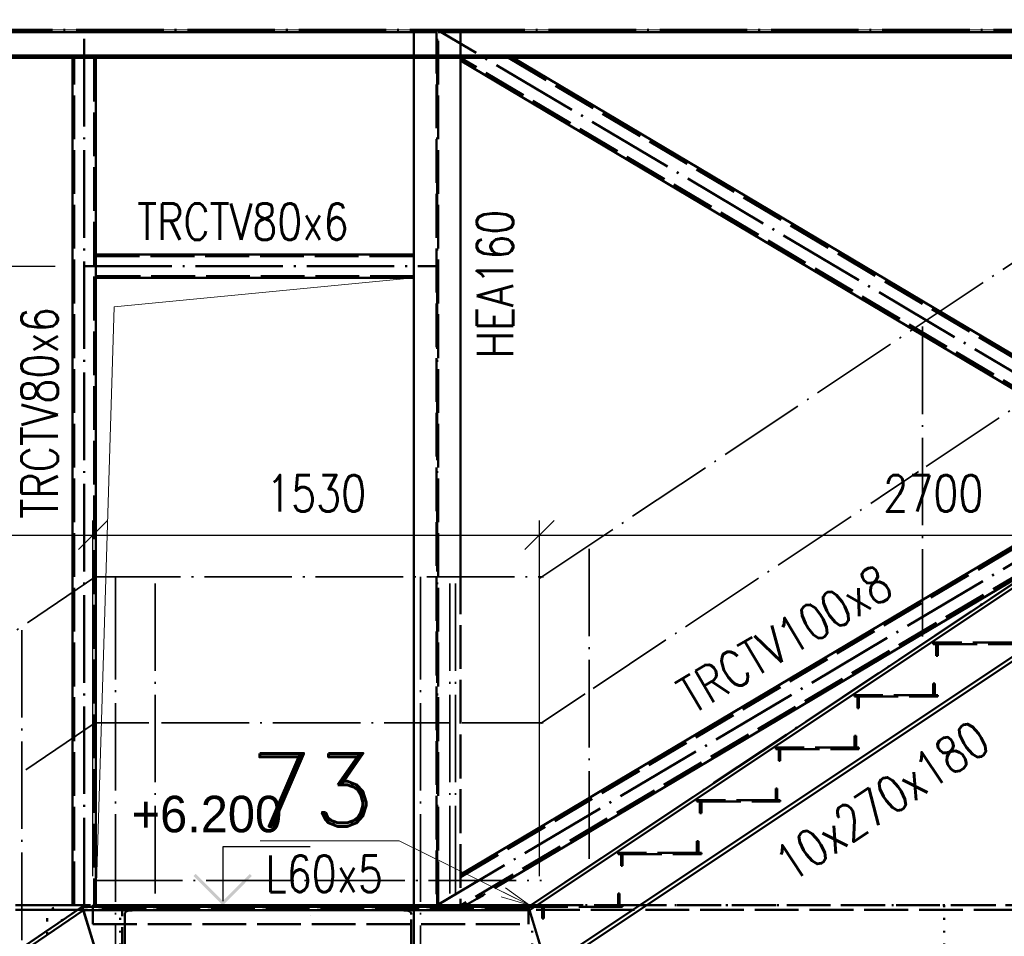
# Paper-space layout 'Layout1' of a CAD drawing. Extents: x -2 to 1033, y -36 to 596.
# Tile 18 of 60: x 354 to 421, y 473 to 536. Entities that reach past the tile are written whole.
import ezdxf

# ---------------------------------------------------------------- set-up
doc = ezdxf.new("R2010")
doc.units = 0
for name, pattern in [('ACAD_ISO02W100', [15, 12, -3]), ('ACAD_ISO04W100', [30.5, 24, -3, 0.5, -3]), ('ACAD_ISO07W100', [3.5, 0.5, -3]), ('B_CARA_09', [0.5, 0, -0.5])]:
    doc.linetypes.add(name, pattern=pattern)
doc.layers.get('0').update_dxf_attribs({"linetype": 'CONTINUOUS'})
doc.layers.get('DEFPOINTS').update_dxf_attribs({"color": 132, "linetype": 'CONTINUOUS'})
for name, color, linetype, lineweight in [('SS_1.ET-HALA_TaO-LAVKA_+5.100m-ZABRADLI_DEMONTAZ', 1, 'B_CARA_09', 50), ('SS_KOTY', 3, 'CONTINUOUS', 25), ('SS_KOTY-VYSKOVA', 140, 'CONTINUOUS', 25), ('SS_LEMOVÁNÍ', 211, 'CONTINUOUS', 50), ('SS_OPLASTENI-PANEL', 9, 'CONTINUOUS', 13), ('SS_PODKLADY', 9, 'CONTINUOUS', 13), ('SS_PODKLADY_KOTY', 251, 'CONTINUOUS', 13), ('SS_POPIS_PROFILU', 13, 'CONTINUOUS', 25), ('SS_PÁSY', 163, 'CONTINUOUS', 50), ('SS_SCHODISTE', 30, 'CONTINUOUS', 50), ('SS_SLOUPY NÁDSTAVBA', 183, 'CONTINUOUS', 50), ('SS_VAZNICE', 187, 'CONTINUOUS', 50), ('SS_ZABRADLI', 2, 'CONTINUOUS', 35), ('SS_ZTUŽENÍ', 53, 'CONTINUOUS', 50)]:
    doc.layers.add(name, color=color, linetype=linetype, lineweight=lineweight)
doc.layers.add('SS_PLECHY', color=7, linetype='CONTINUOUS', lineweight=50, true_color=0xb47846)
doc.styles.add('Romand.shx', font='Romand.shx', dxfattribs={"height": 5})
doc.styles.add('ROMANS', font='romans.shx', dxfattribs={"width": 0.8})
doc.styles.add('romans.shx', font='romans.shx', dxfattribs={"height": 5})
doc.dimstyles.new('A-1_(2.5)_50AS', dxfattribs={"dimtxt": 2.5, "dimasz": 2, "dimexe": 1, "dimexo": 2, "dimgap": 0, "dimtad": 0, "dimdec": 1, "dimlfac": 50, "dimrnd": 1, "dimtxsty": 'ROMANS', "dimblk1": 'OBLIQUE', "dimblk2": 'OBLIQUE', "dimsah": 1, "dimcen": 2, "dimclrd": 256, "dimclre": 256, "dimclrt": 256, "dimadec": 1, "dimazin": 2, "dimtfac": 0.714286, "dimtdec": 1, "dimtmove": 0, "dimatfit": 3, "dimldrblk": 'OPEN', "dimfxl": 1, "dimtvp": 1.142857, "dimtfill": 1, "dimtolj": 1, "dimlwd": -1, "dimlwe": -1, "dimarcsym": 0})

# ---------------------------------------------------------------- blocks, each defined once
blk = doc.blocks.new('_Oblique')
at = {"color": 0, "linetype": 'ByBlock', "lineweight": -2}
blk.add_line((-0.5, -0.5), (0.5, 0.5), dxfattribs=at)
blk = doc.blocks.new('*D38')
at = {"layer": 'DEFPOINTS', "color": 0, "transparency": 16777216}
for p in [(358.867, 500.495), (358.867, 475.126, -39332.2), (325.878, 453.126)]:
    blk.add_point(p, dxfattribs=at)
at = {"layer": 'SS_KOTY', "transparency": 16777216}
for p, q in [((325.878, 455.126), (325.878, 501.495)), ((358.867, 477.126), (358.867, 501.495)), ((325.878, 500.495), (358.867, 500.495))]:
    blk.add_line(p, q, dxfattribs=at)
at = {"layer": 'SS_KOTY', "transparency": 16777216, "xscale": 2, "yscale": 2, "zscale": 2, "rotation": 180}
blk.add_blockref('_Oblique', (325.878, 500.495), dxfattribs=at)
at = {"layer": 'SS_KOTY', "transparency": 16777216, "xscale": 2, "yscale": 2, "zscale": 2}
blk.add_blockref('_Oblique', (358.867, 500.495), dxfattribs=at)
at = {"layer": 'SS_KOTY', "transparency": 16777216, "insert": (342.372, 503.352), "char_height": 2.5, "attachment_point": 5, "style": 'ROMANS', "bg_fill": 3, "box_fill_scale": 1.1, "bg_fill_color": 256, "bg_fill_true_color": 13158600, "bg_fill_transparency": 0}
blk.add_mtext('\\A1;1649', dxfattribs=at)
blk = doc.blocks.new('_OPEN')
at = {"color": 0, "linetype": 'ByBlock'}
for p, q in [((-1, 0.167), (0, 0)), ((0, 0), (-1, -0.167)), ((0, 0), (-1, 0))]:
    blk.add_line(p, q, dxfattribs=at)
blk = doc.blocks.new('*D39')
at = {"layer": 'DEFPOINTS', "color": 0, "transparency": 16777216}
for p in [(389.467, 500.495), (358.867, 475.126, -39332.2), (389.467, 475.126)]:
    blk.add_point(p, dxfattribs=at)
at = {"layer": 'SS_KOTY', "transparency": 16777216}
for p, q in [((358.867, 477.126), (358.867, 501.495)), ((389.467, 477.126), (389.467, 501.495)), ((358.867, 500.495), (389.467, 500.495))]:
    blk.add_line(p, q, dxfattribs=at)
at = {"layer": 'SS_KOTY', "transparency": 16777216, "xscale": 2, "yscale": 2, "zscale": 2, "rotation": 180}
blk.add_blockref('_Oblique', (358.867, 500.495), dxfattribs=at)
at = {"layer": 'SS_KOTY', "transparency": 16777216, "xscale": 2, "yscale": 2, "zscale": 2}
blk.add_blockref('_Oblique', (389.467, 500.495), dxfattribs=at)
at = {"layer": 'SS_KOTY', "transparency": 16777216, "insert": (374.167, 503.352), "char_height": 2.5, "attachment_point": 5, "style": 'ROMANS', "bg_fill": 3, "box_fill_scale": 1.1, "bg_fill_color": 256, "bg_fill_true_color": 13158600, "bg_fill_transparency": 0}
blk.add_mtext('\\A1;1530', dxfattribs=at)
blk = doc.blocks.new('*D40')
at = {"layer": 'DEFPOINTS', "color": 0, "transparency": 16777216}
for p in [(443.467, 511.126, -39332.2), (443.467, 500.495), (389.467, 475.126)]:
    blk.add_point(p, dxfattribs=at)
at = {"layer": 'SS_KOTY', "transparency": 16777216}
for p, q in [((443.467, 509.126), (443.467, 499.495)), ((389.467, 477.126), (389.467, 501.495)), ((389.467, 500.495), (443.467, 500.495))]:
    blk.add_line(p, q, dxfattribs=at)
at = {"layer": 'SS_KOTY', "transparency": 16777216, "xscale": 2, "yscale": 2, "zscale": 2, "rotation": 180}
blk.add_blockref('_Oblique', (389.467, 500.495), dxfattribs=at)
at = {"layer": 'SS_KOTY', "transparency": 16777216, "xscale": 2, "yscale": 2, "zscale": 2}
blk.add_blockref('_Oblique', (443.467, 500.495), dxfattribs=at)
at = {"layer": 'SS_KOTY', "transparency": 16777216, "insert": (416.467, 503.352), "char_height": 2.5, "attachment_point": 5, "style": 'ROMANS', "bg_fill": 3, "box_fill_scale": 1.1, "bg_fill_color": 256, "bg_fill_true_color": 13158600, "bg_fill_transparency": 0}
blk.add_mtext('\\A1;2700', dxfattribs=at)
blk = doc.blocks.new('*D49')
at = {"layer": 'DEFPOINTS', "color": 0, "transparency": 16777216}
for p in [(358.267, 543.959), (281.467, 535.126), (358.267, 535.126)]:
    blk.add_point(p, dxfattribs=at)
at = {"layer": 'SS_KOTY', "transparency": 16777216}
for p, q in [((281.467, 537.126), (281.467, 544.959)), ((358.267, 537.126), (358.267, 544.959)), ((281.467, 543.959), (358.267, 543.959))]:
    blk.add_line(p, q, dxfattribs=at)
at = {"layer": 'SS_KOTY', "transparency": 16777216, "xscale": 2, "yscale": 2, "zscale": 2, "rotation": 180}
blk.add_blockref('_Oblique', (281.467, 543.959), dxfattribs=at)
at = {"layer": 'SS_KOTY', "transparency": 16777216, "xscale": 2, "yscale": 2, "zscale": 2}
blk.add_blockref('_Oblique', (358.267, 543.959), dxfattribs=at)
at = {"layer": 'SS_KOTY', "transparency": 16777216, "insert": (319.867, 546.816), "char_height": 2.5, "attachment_point": 5, "style": 'ROMANS', "bg_fill": 3, "box_fill_scale": 1.1, "bg_fill_color": 256, "bg_fill_true_color": 13158600, "bg_fill_transparency": 0}
blk.add_mtext('\\A1;3840', dxfattribs=at)
blk = doc.blocks.new('*D50')
at = {"layer": 'DEFPOINTS', "color": 0, "transparency": 16777216}
for p in [(382.467, 543.959), (358.267, 535.126), (382.467, 535.126, -39365.68)]:
    blk.add_point(p, dxfattribs=at)
at = {"layer": 'SS_KOTY', "transparency": 16777216}
for p, q in [((358.267, 537.126), (358.267, 544.959)), ((382.467, 537.126), (382.467, 544.959)), ((358.267, 543.959), (382.467, 543.959))]:
    blk.add_line(p, q, dxfattribs=at)
at = {"layer": 'SS_KOTY', "transparency": 16777216, "xscale": 2, "yscale": 2, "zscale": 2, "rotation": 180}
blk.add_blockref('_Oblique', (358.267, 543.959), dxfattribs=at)
at = {"layer": 'SS_KOTY', "transparency": 16777216, "xscale": 2, "yscale": 2, "zscale": 2}
blk.add_blockref('_Oblique', (382.467, 543.959), dxfattribs=at)
at = {"layer": 'SS_KOTY', "transparency": 16777216, "insert": (370.367, 546.816), "char_height": 2.5, "attachment_point": 5, "style": 'ROMANS', "bg_fill": 3, "box_fill_scale": 1.1, "bg_fill_color": 256, "bg_fill_true_color": 13158600, "bg_fill_transparency": 0}
blk.add_mtext('\\A1;1210', dxfattribs=at)
blk = doc.blocks.new('*D51')
at = {"layer": 'DEFPOINTS', "color": 0, "transparency": 16777216}
for p in [(483.467, 543.959), (382.467, 535.126, -39365.68), (483.467, 535.126)]:
    blk.add_point(p, dxfattribs=at)
at = {"layer": 'SS_KOTY', "transparency": 16777216}
for p, q in [((382.467, 537.126), (382.467, 544.959)), ((483.467, 537.126), (483.467, 544.959)), ((382.467, 543.959), (483.467, 543.959))]:
    blk.add_line(p, q, dxfattribs=at)
at = {"layer": 'SS_KOTY', "transparency": 16777216, "xscale": 2, "yscale": 2, "zscale": 2, "rotation": 180}
blk.add_blockref('_Oblique', (382.467, 543.959), dxfattribs=at)
at = {"layer": 'SS_KOTY', "transparency": 16777216, "xscale": 2, "yscale": 2, "zscale": 2}
blk.add_blockref('_Oblique', (483.467, 543.959), dxfattribs=at)
at = {"layer": 'SS_KOTY', "transparency": 16777216, "insert": (432.967, 546.816), "char_height": 2.5, "attachment_point": 5, "style": 'ROMANS', "bg_fill": 3, "box_fill_scale": 1.1, "bg_fill_color": 256, "bg_fill_true_color": 13158600, "bg_fill_transparency": 0}
blk.add_mtext('\\A1;5050', dxfattribs=at)

psp = doc.layouts.get("Layout1")

# ---------------------------------------------------------------- linework, layer by layer
at = {"layer": 'SS_KOTY-VYSKOVA'}
psp.add_line((346.6468, 518.9262), (356.2668, 518.9262), dxfattribs=at)
at = {"layer": 'SS_LEMOVÁNÍ', "color": 1, "linetype": 'Continuous', "ltscale": 0.25}
for p, q in [((380.8668, 519.7262), (359.0668, 519.7262)), ((359.0668, 518.1262), (380.8668, 518.1262))]:
    psp.add_line(p, q, dxfattribs=at)
at = {"layer": 'SS_LEMOVÁNÍ', "color": 3, "linetype": 'ACAD_ISO02W100', "ltscale": 0.25}
for p, q in [((359.0668, 519.6062), (380.8668, 519.6062)), ((380.8668, 518.2462), (359.0668, 518.2462))]:
    psp.add_line(p, q, dxfattribs=at)
at = {"layer": 'SS_LEMOVÁNÍ', "color": 7, "linetype": 'ACAD_ISO04W100', "ltscale": 0.25}
psp.add_line((358.2668, 518.9262), (382.4668, 518.9262), dxfattribs=at)
at = {"layer": 'SS_SCHODISTE', "color": 3, "linetype": 'ACAD_ISO02W100', "ltscale": 0.25}
for p, q in [((361.0468, 474.4958), (361.0468, 471.1566)), ((380.6868, 471.1566), (380.6868, 474.4958))]:
    psp.add_line(p, q, dxfattribs=at)
at = {"layer": 'SS_SCHODISTE', "color": 1, "linetype": 'Continuous', "ltscale": 0.25}
psp.add_line((390.049, 470.6262), (388.7925, 474.7762), dxfattribs=at)
at = {"layer": 'SS_SCHODISTE', "color": 1, "linetype": 'ACAD_ISO04W100', "ltscale": 0.25}
psp.add_line((373.7918, 474.4262), (373.7918, 474.4262), dxfattribs=at)
at = {"layer": 'SS_SCHODISTE', "color": 9, "linetype": 'ACAD_ISO02W100', "ltscale": 0.25}
psp.add_line((389.6668, 474.2262), (389.7668, 474.2262), dxfattribs=at)
at = {"layer": 'SS_SCHODISTE', "color": 3, "linetype": 'ACAD_ISO02W100', "ltscale": 0.25, "extrusion": (-1.22465e-16, 6.12323e-17, -1)}
psp.add_arc((-361.2968, 474.4958), 0.25, 0, 85.426, dxfattribs=at)
at = {"layer": 'SS_SCHODISTE', "color": 3, "linetype": 'ACAD_ISO02W100', "ltscale": 0.25, "extrusion": (2.59926e-13, 5.63193e-13, -1)}
psp.add_arc((-380.4368, 474.4958), 0.25, 94.574, 180, dxfattribs=at)
at = {"layer": 'SS_VAZNICE', "color": 1, "linetype": 'Continuous', "ltscale": 0.25}
for p, q in [((380.8668, 533.3662), (283.0668, 533.3662)), ((380.8668, 533.2062), (283.0668, 533.2062)), ((442.4246, 533.3662), (384.0668, 533.3662)), ((442.1846, 533.2062), (384.0668, 533.2062))]:
    psp.add_line(p, q, dxfattribs=at)
at = {"layer": 'SS_VAZNICE', "color": 3, "linetype": 'ACAD_ISO02W100', "ltscale": 0.25}
for p, q in [((382.4068, 533.3662), (380.8668, 533.3662)), ((382.4068, 533.2062), (380.8668, 533.2062)), ((384.0668, 533.3662), (382.5268, 533.3662)), ((384.0668, 533.2062), (382.5268, 533.2062))]:
    psp.add_line(p, q, dxfattribs=at)
at = {"layer": 'SS_ZTUŽENÍ', "color": 1, "linetype": 'Continuous', "ltscale": 0.25}
for p, q in [((387.6568, 533.2062), (416.4908, 516.0771)), ((414.6456, 514.8469), (384.0668, 533.0126))]:
    psp.add_line(p, q, dxfattribs=at)
at = {"layer": 'SS_ZTUŽENÍ', "color": 3, "linetype": 'ACAD_ISO02W100', "ltscale": 0.25}
for p, q in [((416.4908, 516.0771), (417.3393, 515.573)), ((416.4908, 516.0771), (416.5461, 516.0442)), ((417.284, 515.6059), (417.3393, 515.573)), ((416.1618, 513.9462), (414.6456, 514.8469)), ((414.6456, 514.8469), (414.7009, 514.8141)), ((415.4388, 514.3758), (415.4941, 514.3429)), ((416.0618, 514.0056), (416.1618, 513.9462))]:
    psp.add_line(p, q, dxfattribs=at)

# ---------------------------------------------------------------- texts
at = {"layer": 'SS_POPIS_PROFILU', "color": 13, "style": 'romans.shx', "width": 0.8}
psp.add_text('TRCTV80x6', height=2.5, dxfattribs=at).set_placement((361.8994, 520.7262))
psp.add_text('HEA160', height=2.5, rotation=90, dxfattribs=at).set_placement((387.6734, 512.6026))

# ---------------------------------------------------------------- dimensions: what is measured, and where the dimension line sits
at = {"layer": 'SS_KOTY'}
for base, p1, p2, picture, middle in [((358.2668, 543.9592), (281.4668, 535.1262), (358.2668, 535.1262), '*D49', (319.8668, 546.8163)), ((358.8668, 500.4948), (325.8777, 453.1262), (358.8668, 475.1262, -39332.2), '*D38', (342.3723, 503.3519))]:
    dim = psp.add_linear_dim(base=base, p1=p1, p2=p2, dimstyle='A-1_(2.5)_50AS', dxfattribs=at)
    dim.commit()
    dim.dimension.update_dxf_attribs({"geometry": picture, "text_midpoint": middle})

# ---------------------------------------------------------------- next in the draw order: linework, layer by layer
at = {"layer": 'SS_1.ET-HALA_TaO-LAVKA_+5.100m-ZABRADLI_DEMONTAZ', "color": 1, "linetype": 'ACAD_ISO07W100', "ltscale": 0.25}
psp.add_line((355.7268, 466.1462), (355.7268, 474.1062), dxfattribs=at)
at = {"layer": 'SS_1.ET-HALA_TaO-LAVKA_+5.100m-ZABRADLI_DEMONTAZ', "color": 1, "linetype": 'ACAD_ISO07W100', "ltscale": 0.25, "extrusion": (-1.22465e-16, 6.12323e-17, -1)}
psp.add_arc((-356.7468, 474.1062), 1.02, 0, 90, dxfattribs=at)
at = {"layer": 'SS_LEMOVÁNÍ', "color": 1, "linetype": 'Continuous', "ltscale": 0.25}
for p, q in [((357.4668, 497.1135), (357.4668, 533.2062)), ((357.4668, 486.9624), (357.4668, 496.0377)), ((357.4668, 475.5712), (357.4668, 486.1888))]:
    psp.add_line(p, q, dxfattribs=at)
at = {"layer": 'SS_LEMOVÁNÍ', "color": 3, "linetype": 'ACAD_ISO02W100', "ltscale": 0.25}
for p, q in [((357.4668, 496.0377), (357.4668, 497.1135)), ((357.4668, 486.1888), (357.4668, 486.9624)), ((357.4668, 475.1262), (357.4668, 475.5712))]:
    psp.add_line(p, q, dxfattribs=at)
at = {"layer": 'SS_PÁSY', "color": 3, "linetype": 'ACAD_ISO02W100', "ltscale": 0.25}
for p, q in [((353.5489, 475.1262), (354.4389, 475.1262)), ((353.5489, 474.8062), (354.4389, 474.8062))]:
    psp.add_line(p, q, dxfattribs=at)
at = {"layer": 'SS_PÁSY', "color": 1, "linetype": 'Continuous', "ltscale": 0.25}
for p, q in [((354.4389, 475.1262), (355.7002, 475.1262)), ((354.4389, 474.8062), (355.4864, 474.8062))]:
    psp.add_line(p, q, dxfattribs=at)
at = {"layer": 'SS_SCHODISTE', "color": 1, "linetype": 'Continuous', "ltscale": 0.25}
for p, q in [((326.3228, 453.1262), (358.2073, 474.7762)), ((359.483, 470.6262), (358.2073, 474.7762)), ((358.2073, 474.7762), (388.7925, 474.7762))]:
    psp.add_line(p, q, dxfattribs=at)
at = {"layer": 'SS_SCHODISTE', "color": 3, "linetype": 'ACAD_ISO02W100', "ltscale": 0.25}
psp.add_line((358.8668, 473.8262), (388.7168, 473.8262), dxfattribs=at)
at = {"layer": 'SS_ZABRADLI', "color": 7, "linetype": 'ACAD_ISO04W100', "ltscale": 0.25}
psp.add_line((353.9939, 493.9817), (353.9939, 471.9153), dxfattribs=at)
psp.add_line((353.9939, 493.9817), (353.9939, 471.9153), dxfattribs=at)

# ---------------------------------------------------------------- next in the draw order: texts
at = {"layer": 'SS_POPIS_PROFILU', "color": 13, "style": 'romans.shx', "width": 0.8}
psp.add_text('TRCTV80x6', height=2.5, rotation=90, dxfattribs=at).set_placement((356.4668, 501.6193))

# ---------------------------------------------------------------- next in the draw order: dimensions: what is measured, and where the dimension line sits
at = {"layer": 'SS_KOTY'}
for base, p1, p2, picture, middle in [((382.4668, 543.9592), (358.2668, 535.1262), (382.4668, 535.1262, -39365.68), '*D50', (370.3668, 546.8163)), ((389.4668, 500.4948), (358.8668, 475.1262, -39332.2), (389.4668, 475.1262), '*D39', (374.1668, 503.3519))]:
    dim = psp.add_linear_dim(base=base, p1=p1, p2=p2, dimstyle='A-1_(2.5)_50AS', override={"dimtmove": 1}, dxfattribs=at)
    dim.commit()
    dim.dimension.update_dxf_attribs({"geometry": picture, "text_midpoint": middle})

# ---------------------------------------------------------------- next in the draw order: hatches: boundary and pattern name
at = {"layer": 'SS_KOTY-VYSKOVA'}
psp.add_hatch(color=256, dxfattribs=at).paths.add_polyline_path([(365.9059, 477.2676), (365.7645, 477.1262), (367.7645, 475.1262), (369.7645, 477.1262), (369.6231, 477.2676), (367.7645, 475.4091)])

# ---------------------------------------------------------------- next in the draw order: linework, layer by layer
at = {"layer": 'SS_1.ET-HALA_TaO-LAVKA_+5.100m-ZABRADLI_DEMONTAZ', "color": 1, "linetype": 'ACAD_ISO07W100', "ltscale": 0.25}
psp.add_line((360.7268, 475.1262), (360.7268, 453.0262), dxfattribs=at)
at = {"layer": 'SS_KOTY-VYSKOVA'}
for p, q in [((373.7645, 479.1262), (367.7645, 479.1262)), ((367.7645, 479.1262), (367.7645, 475.4091)), ((367.7645, 475.1262), (360.8668, 475.1262))]:
    psp.add_line(p, q, dxfattribs=at)
at = {"layer": 'SS_LEMOVÁNÍ', "color": 7, "linetype": 'ACAD_ISO04W100', "ltscale": 0.25}
psp.add_line((358.2668, 475.1262), (358.2668, 535.1262), dxfattribs=at)
at = {"layer": 'SS_LEMOVÁNÍ', "color": 3, "linetype": 'ACAD_ISO02W100', "ltscale": 0.25}
for p, q in [((357.5868, 475.1262), (357.5868, 533.2062)), ((358.9468, 533.2062), (358.9468, 475.1262)), ((359.0668, 498.0712), (359.0668, 497.1241)), ((359.0668, 487.9462), (359.0668, 487.2752)), ((359.0668, 477.8262), (359.0668, 475.8262)), ((359.0668, 475.5712), (359.0668, 475.1262))]:
    psp.add_line(p, q, dxfattribs=at)
at = {"layer": 'SS_LEMOVÁNÍ', "color": 1, "linetype": 'Continuous', "ltscale": 0.25}
for p, q in [((359.0668, 533.2062), (359.0668, 498.0712)), ((359.0668, 497.1241), (359.0668, 487.9462)), ((359.0668, 487.2752), (359.0668, 477.8262)), ((359.0668, 475.8262), (359.0668, 475.5712))]:
    psp.add_line(p, q, dxfattribs=at)
at = {"layer": 'SS_PLECHY', "color": 3, "linetype": 'ACAD_ISO02W100', "ltscale": 0.25}
for p, q in [((360.8668, 475.0262), (360.8668, 475.1262)), ((380.8668, 475.1262), (380.8668, 475.0262))]:
    psp.add_line(p, q, dxfattribs=at)
at = {"layer": 'SS_PODKLADY'}
psp.add_lwpolyline([(359.0668, 475.1262), (360.3277, 516.1488), (380.8668, 518.1262)], dxfattribs=at)
at = {"layer": 'SS_PÁSY', "color": 3, "linetype": 'ACAD_ISO02W100', "ltscale": 0.25}
psp.add_line((355.7002, 475.1262), (358.8668, 475.1262), dxfattribs=at)
at = {"layer": 'SS_SCHODISTE', "color": 7, "linetype": 'ACAD_ISO04W100', "ltscale": 0.25}
for p, q in [((325.8777, 453.1262), (358.2777, 475.1262)), ((325.8777, 453.1262), (358.2777, 475.1262)), ((360.8668, 475.0262), (360.8668, 475.0262)), ((380.8668, 475.0262), (380.8668, 475.0262))]:
    psp.add_line(p, q, dxfattribs=at)
at = {"layer": 'SS_SCHODISTE', "color": 1, "linetype": 'Continuous', "ltscale": 0.25}
for p, q in [((358.8668, 475.1262), (362.6854, 475.1262)), ((358.8668, 475.1262), (358.8668, 475.0262)), ((363.5754, 475.1262), (383.2718, 475.1262)), ((325.8777, 453.1262), (358.1304, 475.0262)), ((359.4831, 470.6262), (358.1304, 475.0262))]:
    psp.add_line(p, q, dxfattribs=at)
at = {"layer": 'SS_SCHODISTE', "color": 3, "linetype": 'ACAD_ISO02W100', "ltscale": 0.25}
for p, q in [((362.6854, 475.1262), (363.5754, 475.1262)), ((383.2718, 475.1262), (384.1618, 475.1262)), ((358.2073, 474.7762), (358.1304, 475.0262)), ((358.8668, 475.0262), (358.8668, 473.8262)), ((360.8668, 470.6262), (360.8668, 475.0262)), ((362.3564, 474.8314), (361.2769, 474.745)), ((362.4668, 474.951), (362.4668, 475.0262)), ((379.2668, 475.0262), (379.2668, 474.951)), ((380.4567, 474.745), (379.3772, 474.8314)), ((380.8668, 475.0262), (380.8668, 470.6262))]:
    psp.add_line(p, q, dxfattribs=at)
for centre, start, end in [((362.3468, 474.951), 274.574, 0), ((379.3868, 474.951), 180, 265.426)]:
    psp.add_arc(centre, 0.12, start, end, dxfattribs=at)
at = {"layer": 'SS_SLOUPY NÁDSTAVBA', "color": 1, "linetype": 'Continuous', "ltscale": 0.25}
for p, q in [((380.8668, 535.1262), (380.8668, 498.0712)), ((380.8668, 497.1812), (380.8668, 487.9462)), ((380.8668, 487.3062), (380.8668, 477.8262)), ((380.8668, 475.8262), (380.8668, 475.5712))]:
    psp.add_line(p, q, dxfattribs=at)
at = {"layer": 'SS_SLOUPY NÁDSTAVBA', "color": 3, "linetype": 'ACAD_ISO02W100', "ltscale": 0.25}
for p, q in [((380.8668, 498.0712), (380.8668, 497.1812)), ((384.0668, 498.0712), (384.0668, 475.1262)), ((380.8668, 487.9462), (380.8668, 487.3062)), ((380.8668, 477.8262), (380.8668, 475.8262)), ((380.8668, 475.5712), (380.8668, 475.1262))]:
    psp.add_line(p, q, dxfattribs=at)
at = {"layer": 'SS_VAZNICE', "color": 1, "linetype": 'Continuous', "ltscale": 0.25}
psp.add_line((380.8668, 534.9662), (283.0668, 534.9662), dxfattribs=at)
at = {"layer": 'SS_ZABRADLI', "color": 7, "linetype": 'ACAD_ISO04W100', "ltscale": 0.25}
for p, q in [((322.8428, 473.0655), (359.1272, 497.7031)), ((322.8428, 473.0655), (359.1272, 497.7031)), ((363.1304, 497.1812), (363.1304, 475.0262)), ((383.3268, 497.1812), (383.3268, 475.0262)), ((383.7168, 497.1812), (383.7168, 475.0262)), ((360.4068, 496.6062), (360.4068, 470.6262)), ((381.3268, 496.6062), (381.3268, 470.6262)), ((354.2592, 484.3976), (359.0954, 487.6815)), ((354.2592, 484.3976), (359.0954, 487.6815)), ((358.9157, 487.6262), (359.7068, 487.6262)), ((358.9157, 487.6262), (362.6854, 487.6262)), ((363.5754, 487.6262), (383.2718, 487.6262))]:
    psp.add_line(p, q, dxfattribs=at)
at = {"layer": 'SS_ZABRADLI', "color": 7, "linetype": 'ACAD_ISO04W100', "ltscale": 0.25, "extrusion": (-1, -7.4988e-33, 1.22465e-16)}
for centre in [(-496.6062, 0, -360.4068), (-496.6062, 0, -381.3268)]:
    psp.add_arc(centre, 1.02, 180, 270, dxfattribs=at)
at = {"layer": 'SS_ZTUŽENÍ', "color": 3, "linetype": 'ACAD_ISO02W100', "ltscale": 0.25}
for p, q in [((384.0668, 477.2399), (385.0538, 477.8262)), ((385.1738, 475.5712), (384.0668, 474.9136)), ((384.0668, 475.1262), (384.0668, 474.9136))]:
    psp.add_line(p, q, dxfattribs=at)
at = {"layer": 'SS_ZTUŽENÍ', "color": 1, "linetype": 'Continuous', "ltscale": 0.25}
psp.add_line((385.6031, 475.8262), (385.1738, 475.5712), dxfattribs=at)

# ---------------------------------------------------------------- next in the draw order: texts
at = {"layer": 'SS_KOTY-VYSKOVA'}
psp.add_text('+6.200', height=2.5, dxfattribs=at).set_placement((361.5142, 480.1262))
at = {"layer": 'SS_PODKLADY', "color": 9, "style": 'Romand.shx'}
psp.add_text('73', height=5, dxfattribs=at).set_placement((369.6555, 480.5312))
at = {"layer": 'SS_POPIS_PROFILU', "color": 13, "style": 'romans.shx', "width": 0.8}
psp.add_text('L60x5', height=2.5, dxfattribs=at).set_placement((370.6873, 476.0312))

# ---------------------------------------------------------------- next in the draw order: dimensions: what is measured, and where the dimension line sits
at = {"layer": 'SS_KOTY'}
for base, p1, p2, picture, middle in [((483.4668, 543.9592), (382.4668, 535.1262, -39365.68), (483.4668, 535.1262), '*D51', (432.9668, 546.8163)), ((443.4668, 500.4948), (389.4668, 475.1262), (443.4668, 511.1262, -39332.2), '*D40', (416.4668, 503.3519))]:
    dim = psp.add_linear_dim(base=base, p1=p1, p2=p2, dimstyle='A-1_(2.5)_50AS', override={"dimtmove": 1}, dxfattribs=at)
    dim.commit()
    dim.dimension.update_dxf_attribs({"geometry": picture, "text_midpoint": middle})

# ---------------------------------------------------------------- next in the draw order: linework, layer by layer
at = {"layer": 'SS_1.ET-HALA_TaO-LAVKA_+5.100m-ZABRADLI_DEMONTAZ', "color": 1, "linetype": 'ACAD_ISO07W100', "ltscale": 0.25}
for p, q in [((356.7468, 475.1262), (449.4468, 475.1262)), ((388.9735, 475.1262), (388.9735, 453.0262)), ((417.2201, 475.1262), (417.2201, 453.0262))]:
    psp.add_line(p, q, dxfattribs=at)
at = {"layer": 'SS_OPLASTENI-PANEL', "ltscale": 0.25}
psp.add_line((277.8668, 535.1262), (487.0668, 535.1262), dxfattribs=at)
at = {"layer": 'SS_PLECHY', "color": 1, "linetype": 'Continuous', "ltscale": 0.25}
psp.add_line((388.7168, 475.1262), (388.8668, 475.1262), dxfattribs=at)
at = {"layer": 'SS_PLECHY', "color": 3, "linetype": 'ACAD_ISO02W100', "ltscale": 0.25}
for p, q in [((388.8668, 475.1262), (389.4668, 475.1262)), ((389.4668, 475.0262), (388.7168, 475.0262))]:
    psp.add_line(p, q, dxfattribs=at)
at = {"layer": 'SS_PODKLADY', "color": 0, "linetype": 'ByBlock'}
for p, q in [((388.7918, 475.1262), (386.9975, 476.0097)), ((387.1448, 476.3088), (388.7918, 475.1262)), ((388.7918, 475.1262), (386.8503, 475.7107))]:
    psp.add_line(p, q, dxfattribs=at)
at = {"layer": 'SS_PODKLADY', "color": 9}
psp.add_lwpolyline([(388.7918, 475.1262), (379.8458, 479.5312), (370.322, 479.5312)], dxfattribs=at)
at = {"layer": 'SS_PÁSY', "color": 3, "linetype": 'ACAD_ISO02W100', "ltscale": 0.25}
for p, q in [((395.1668, 475.1262), (450.4933, 475.1262)), ((355.4864, 474.8062), (450.7072, 474.8062))]:
    psp.add_line(p, q, dxfattribs=at)
at = {"layer": 'SS_SCHODISTE', "color": 7, "linetype": 'ACAD_ISO04W100', "ltscale": 0.25}
for p, q in [((388.7168, 475.0262), (442.7168, 511.0262)), ((388.7168, 475.0262), (442.7168, 511.0262)), ((358.7168, 475.0262), (388.7168, 475.0262)), ((388.7168, 475.0262), (358.8668, 475.0262))]:
    psp.add_line(p, q, dxfattribs=at)
at = {"layer": 'SS_SCHODISTE', "color": 1, "linetype": 'Continuous', "ltscale": 0.25}
for p, q in [((442.7168, 511.0262), (388.7168, 475.0262)), ((388.7925, 474.7762), (442.7925, 510.7762)), ((443.9733, 506.8762), (389.9733, 470.8762)), ((390.049, 470.6262), (444.049, 506.6262)), ((384.1618, 475.1262), (388.7168, 475.1262)), ((388.7168, 475.0262), (388.7168, 475.1262)), ((388.7168, 475.0262), (358.1304, 475.0262)), ((388.7925, 474.7762), (388.7168, 475.0262))]:
    psp.add_line(p, q, dxfattribs=at)
at = {"layer": 'SS_SCHODISTE', "color": 3, "linetype": 'ACAD_ISO02W100', "ltscale": 0.25}
for p, q in [((422.1668, 493.1262), (416.4668, 493.1262)), ((416.4668, 493.1262), (416.4668, 493.0262)), ((416.4668, 493.0262), (422.1668, 493.0262)), ((416.7668, 489.5262), (411.0668, 489.5262)), ((411.0668, 489.5262), (411.0668, 489.4262)), ((411.0668, 489.4262), (416.7668, 489.4262)), ((416.7668, 489.4262), (416.7668, 489.5262)), ((411.3668, 485.9262), (405.6668, 485.9262)), ((405.6668, 485.9262), (405.6668, 485.8262)), ((411.3668, 485.8262), (411.3668, 485.9262)), ((405.6668, 485.8262), (411.3668, 485.8262)), ((405.9668, 482.3262), (400.2668, 482.3262)), ((400.2668, 482.3262), (400.2668, 482.2262)), ((400.2668, 482.2262), (405.9668, 482.2262)), ((405.9668, 482.2262), (405.9668, 482.3262)), ((400.5668, 478.7262), (394.8668, 478.7262)), ((394.8668, 478.7262), (394.8668, 478.6262)), ((394.8668, 478.6262), (400.5668, 478.6262)), ((400.5668, 478.6262), (400.5668, 478.7262)), ((389.4668, 475.1262), (395.1668, 475.1262)), ((389.4668, 475.1262), (389.4668, 475.0262)), ((395.1668, 475.0262), (395.1668, 475.1262)), ((388.7168, 474.9262), (358.8668, 474.9262)), ((388.7168, 473.8262), (388.7168, 475.0261)), ((395.1668, 475.0262), (389.4668, 475.0262))]:
    psp.add_line(p, q, dxfattribs=at)
at = {"layer": 'SS_SCHODISTE', "color": 9, "linetype": 'ACAD_ISO02W100', "ltscale": 0.25}
for p, q in [((416.6668, 493.0262), (416.6668, 492.2262)), ((416.7668, 492.2262), (416.7668, 493.0262)), ((416.6668, 492.2262), (416.7668, 492.2262)), ((416.5668, 490.3262), (416.4668, 490.3262)), ((416.4668, 490.3262), (416.4668, 489.5262)), ((416.5668, 489.5262), (416.5668, 490.3262)), ((411.2668, 489.4262), (411.2668, 488.6262)), ((411.3668, 488.6262), (411.3668, 489.4262)), ((411.2668, 488.6262), (411.3668, 488.6262)), ((411.1668, 486.7262), (411.0668, 486.7262)), ((411.0668, 486.7262), (411.0668, 485.9262)), ((411.1668, 485.9262), (411.1668, 486.7262)), ((405.8668, 485.8262), (405.8668, 485.0262)), ((405.9668, 485.0262), (405.9668, 485.8262)), ((405.8668, 485.0262), (405.9668, 485.0262)), ((405.7668, 483.1262), (405.6668, 483.1262)), ((405.6668, 483.1262), (405.6668, 482.3262)), ((405.7668, 482.3262), (405.7668, 483.1262)), ((400.4668, 482.2262), (400.4668, 481.4262)), ((400.5668, 481.4262), (400.5668, 482.2262)), ((400.4668, 481.4262), (400.5668, 481.4262)), ((400.3668, 479.5262), (400.2668, 479.5262)), ((400.2668, 479.5262), (400.2668, 478.7262)), ((400.3668, 478.7262), (400.3668, 479.5262)), ((395.0668, 478.6262), (395.0668, 477.8262)), ((395.1668, 477.8262), (395.1668, 478.6262)), ((395.1668, 477.8262), (395.0668, 477.8262)), ((394.9668, 475.9262), (394.8668, 475.9262)), ((394.8668, 475.9262), (394.8668, 475.1262)), ((394.9668, 475.1262), (394.9668, 475.9262)), ((389.6668, 475.0262), (389.6668, 474.2262)), ((389.7668, 474.2262), (389.7668, 475.0262))]:
    psp.add_line(p, q, dxfattribs=at)
at = {"layer": 'SS_SCHODISTE', "color": 1, "linetype": 'ACAD_ISO04W100', "ltscale": 0.25}
psp.add_line((358.8668, 475.0262), (388.7168, 475.0262), dxfattribs=at)
at = {"layer": 'SS_SLOUPY NÁDSTAVBA', "color": 3, "linetype": 'ACAD_ISO02W100', "ltscale": 0.25}
for p, q in [((382.4068, 535.1262), (382.4068, 475.1262)), ((382.5268, 475.1262), (382.5268, 535.1262))]:
    psp.add_line(p, q, dxfattribs=at)
at = {"layer": 'SS_SLOUPY NÁDSTAVBA', "color": 7, "linetype": 'ACAD_ISO04W100', "ltscale": 0.25}
psp.add_line((382.4668, 475.1262), (382.4668, 535.1262), dxfattribs=at)
at = {"layer": 'SS_SLOUPY NÁDSTAVBA', "color": 1, "linetype": 'Continuous', "ltscale": 0.25}
psp.add_line((384.0668, 535.1262), (384.0668, 498.0712), dxfattribs=at)
at = {"layer": 'SS_VAZNICE', "color": 7, "linetype": 'ACAD_ISO04W100', "ltscale": 0.25}
for p, q in [((281.4668, 535.1262), (382.4668, 535.1262)), ((382.4668, 535.1262), (483.4668, 535.1262))]:
    psp.add_line(p, q, dxfattribs=at)
at = {"layer": 'SS_VAZNICE', "color": 3, "linetype": 'ACAD_ISO02W100', "ltscale": 0.25}
for p, q in [((382.4068, 534.9662), (380.8668, 534.9662)), ((384.0668, 534.9662), (382.5268, 534.9662))]:
    psp.add_line(p, q, dxfattribs=at)
at = {"layer": 'SS_VAZNICE', "color": 1, "linetype": 'Continuous', "ltscale": 0.25}
psp.add_line((481.8668, 534.9662), (384.0668, 534.9662), dxfattribs=at)
at = {"layer": 'SS_ZABRADLI', "color": 7, "linetype": 'ACAD_ISO04W100', "ltscale": 0.25}
for p, q in [((389.5047, 497.5515), (443.7289, 533.7009)), ((389.5047, 497.5515), (443.7289, 533.7009)), ((415.9843, 505.2046), (438.289, 520.0744)), ((415.9843, 505.2046), (438.289, 520.0744)), ((415.7168, 514.788), (415.7168, 492.7296)), ((415.7168, 514.788), (415.7168, 492.7296)), ((393.1446, 489.9781), (415.4493, 504.8479)), ((393.1446, 489.9781), (415.4493, 504.8479)), ((392.877, 499.5615), (392.877, 477.5031)), ((392.877, 499.5615), (392.877, 477.5031)), ((358.8773, 497.6262), (389.7515, 497.6262)), ((389.5362, 487.5725), (392.6095, 489.6214)), ((389.5362, 487.5725), (392.6095, 489.6214)), ((384.1618, 487.6262), (389.7137, 487.6262)), ((359.0012, 476.8262), (389.614, 476.8262))]:
    psp.add_line(p, q, dxfattribs=at)
at = {"layer": 'SS_ZTUŽENÍ', "color": 7, "linetype": 'ACAD_ISO04W100', "ltscale": 0.25}
for p, q in [((483.4668, 475.1262), (382.4668, 535.1262)), ((432.9668, 505.1262), (382.4668, 475.1262))]:
    psp.add_line(p, q, dxfattribs=at)
at = {"layer": 'SS_ZTUŽENÍ', "color": 3, "linetype": 'ACAD_ISO02W100', "ltscale": 0.25}
for p, q in [((481.8668, 475.0997), (384.0668, 533.1987)), ((387.3435, 533.2062), (481.8668, 477.0538)), ((384.0668, 477.0538), (431.1654, 505.0332)), ((432.8101, 504.0561), (384.0668, 475.0997)), ((415.2718, 495.7775), (416.1618, 496.3062)), ((416.1618, 493.9799), (415.2718, 493.4512)), ((392.432, 482.2093), (393.322, 482.738)), ((393.322, 480.4117), (392.432, 479.883)), ((388.9698, 477.8262), (385.6031, 475.8262))]:
    psp.add_line(p, q, dxfattribs=at)
at = {"layer": 'SS_ZTUŽENÍ', "color": 1, "linetype": 'Continuous', "ltscale": 0.25}
for p, q in [((417.3393, 515.573), (424.5419, 511.2942)), ((422.6967, 510.0641), (416.1618, 513.9462)), ((416.1618, 496.3062), (431.0088, 505.1262)), ((425.2107, 499.3555), (416.1618, 493.9799)), ((393.322, 482.738), (415.2718, 495.7775)), ((415.2718, 493.4512), (393.322, 480.4117)), ((385.0538, 477.8262), (392.432, 482.2093)), ((392.432, 479.883), (388.9698, 477.8262))]:
    psp.add_line(p, q, dxfattribs=at)

# ---------------------------------------------------------------- next in the draw order: texts
at = {"layer": 'SS_PODKLADY_KOTY', "style": 'ROMANS', "width": 0.8}
psp.add_text('10x270x180', height=2.5, rotation=33.690057, dxfattribs=at).set_placement((406.7225, 476.6235))
at = {"layer": 'SS_POPIS_PROFILU', "color": 13, "style": 'romans.shx', "width": 0.8}
psp.add_text('TRCTV100x8', height=2.5, rotation=30.712828, dxfattribs=at).set_placement((399.9582, 488.1616))

doc.saveas('drawing.dxf')
